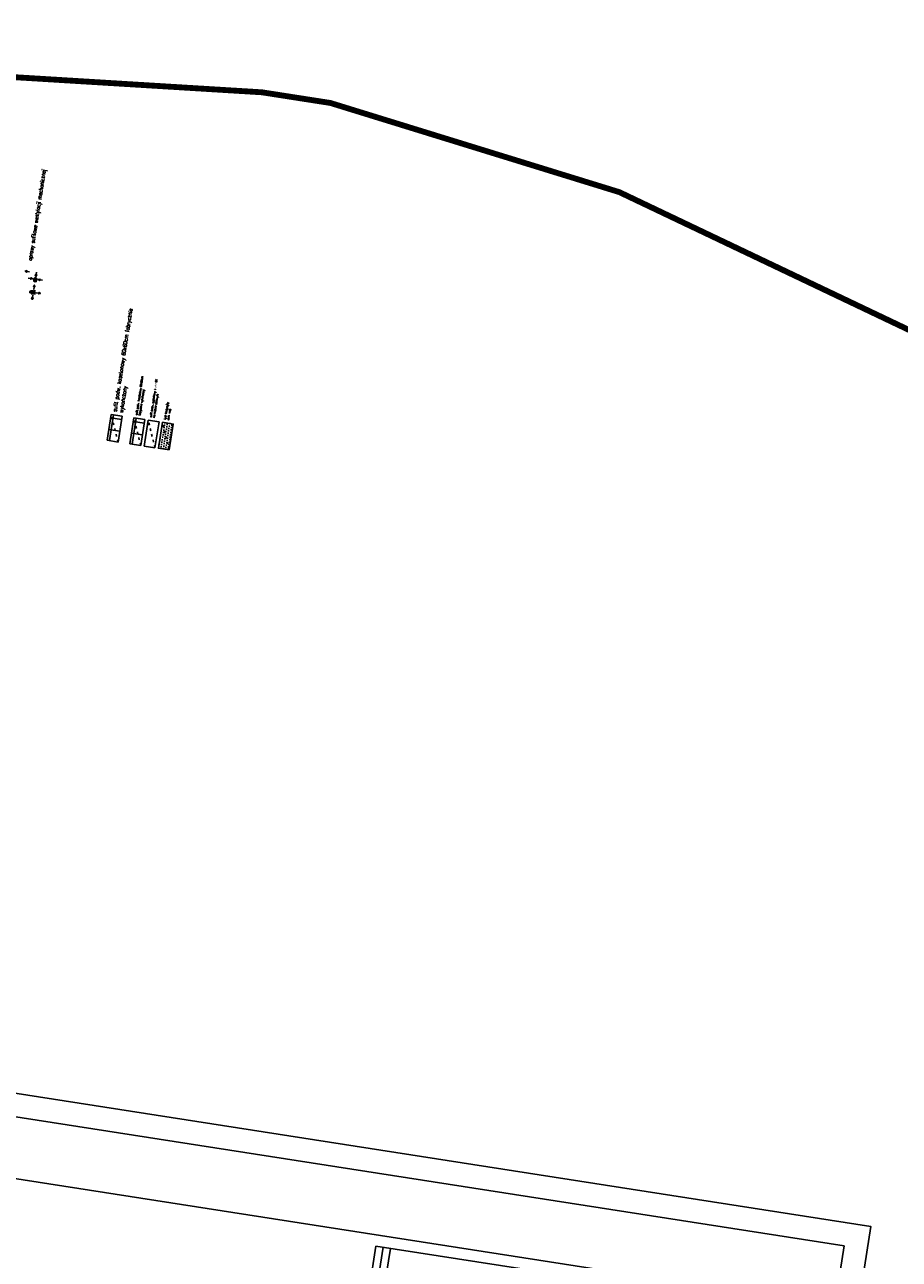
# Model space of a CAD drawing. Extents: x -38969 to 27108, y -24488 to 212598.
# Tile 157 of 256: x -5890 to -1397, y 31526 to 37870. Entities that reach past the tile are written whole.
import ezdxf
from ezdxf import colors
from ezdxf.entities.mleader import LeaderData, LeaderLine
from ezdxf.math import Vec2, Vec3

# ---------------------------------------------------------------- set-up
doc = ezdxf.new("R2010")
doc.units = 0
doc.header["$LTSCALE"] = 100
doc.header["$MEASUREMENT"] = 0
for name, pattern in [('0.5_0.5', [1, 0.5, -0.5]), ('ACAD_ISO03W100', [30, 12, -18]), ('CENTER', [0.55, 0.37, -0.06, 0.06, -0.06])]:
    doc.linetypes.add(name, pattern=pattern)
for name, color, linetype in [('-P', 2, 'CONTINUOUS'), ('F_0-sufit podw', 252, 'CONTINUOUS'), ('F_0-sufity TXT', 123, 'CONTINUOUS'), ('F_1-sufit podw', 252, 'CONTINUOUS'), ('F_1-TXT', 123, 'CONTINUOUS'), ('F_1-WEN_WYC1-_OSIE', 2, 'CENTER'), ('F_1-WEN_WYC1-_ZLICZAC', 6, 'CONTINUOUS'), ('F_1-WENTYLACJA', 2, 'CONTINUOUS'), ('p_1-MUW', 1, 'CONTINUOUS'), ('T_1-MIEJSCOWY PLAN LINIE', 253, 'CONTINUOUS'), ('t_1-TXT', 123, 'CONTINUOUS')]:
    doc.layers.add(name, color=color, linetype=linetype)
doc.styles.add('Arial', font='arial.ttf')
doc.styles.add('ROMANS', font='ROMANS.shx', dxfattribs={"width": 0.8})
doc.styles.get("Standard").update_dxf_attribs({"font": 'romans.shx', "width": 0.7})

msp = doc.modelspace()

# ---------------------------------------------------------------- hatches: boundary and pattern name
at = {"layer": 'F_0-sufit podw', "linetype": 'ACAD_ISO03W100', "ltscale": 0.01}
h = msp.add_hatch(dxfattribs=at)
h.set_pattern_fill('ANSI37', color=256, scale=480, angle=126.144708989)
h.set_pattern_definition([(171.145, (-4904.18, 36553.78), (-9.2364, -59.285), []), (261.145, (-4904.18, 36553.78), (59.285, -9.2364), [])])
h.paths.add_polyline_path([(-5328.79624, 35849.57134), (-5349.59706, 35716.05855), (-5294.00948, 35707.39821), (-5273.20866, 35840.91099)])
at = {"layer": 'F_0-sufit podw', "ltscale": 0.6}
h = msp.add_hatch(dxfattribs=at)
h.set_pattern_fill('DOTS', color=1, scale=200, angle=81.144708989, style=0)
h.set_pattern_definition([(81.144709, (-110641.8, 17213.452), (-11.3888823, 8.0997445), [0, -12.5])])
h.paths.add_polyline_path([(-5182.03564, 35826.70655), (-5202.83646, 35693.19377), (-5147.24887, 35684.53342), (-5126.44805, 35818.0462)])
at = {"layer": 'F_1-sufit podw', "linetype": 'ACAD_ISO03W100', "ltscale": 0.01}
h = msp.add_hatch(dxfattribs=at)
h.set_pattern_fill('ANSI37', color=256, scale=480, angle=126.144708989)
h.set_pattern_definition([(171.145, (-5020.79, 36571.95), (-9.2364, -59.285), []), (261.145, (-5020.79, 36571.95), (59.285, -9.2364), [])])
h.paths.add_polyline_path([(-5445.40683, 35867.73885), (-5466.20765, 35734.22607), (-5410.62007, 35725.56572), (-5389.81925, 35859.07851)])

# ---------------------------------------------------------------- linework, layer by layer
at = {"layer": '-P'}
for points in [[(-17086.79069, 18874.79454), (-14768.46309, 33755.28369), (-1543.99651, 31694.95855), (-3862.32411, 16814.46941)], [(-16949.74833, 18974.89145), (-14668.36619, 33618.24132), (-1681.03888, 31594.86165), (-3962.42101, 16951.51177)], [(-16591.84848, 19236.30453), (-14406.95311, 33260.34148), (-2038.93872, 31333.44857), (-4223.8341, 17309.41162)]]:
    msp.add_lwpolyline(points, close=True, dxfattribs=at)
at = {"layer": 'F_0-sufit podw', "linetype": 'ACAD_ISO03W100', "ltscale": 0.01}
msp.add_line((-5294.00948, 35707.39821), (-5328.79624, 35849.57134), dxfattribs=at)
at = {"layer": 'F_0-sufit podw', "color": 3, "linetype": 'ACAD_ISO03W100', "ltscale": 0.01}
msp.add_line((-5220.62918, 35695.96581), (-5255.41594, 35838.13895), dxfattribs=at)
at = {"layer": 'F_0-sufit podw', "color": 1, "linetype": 'ACAD_ISO03W100', "ltscale": 0.01}
msp.add_line((-5147.24887, 35684.53342), (-5182.03564, 35826.70655), dxfattribs=at)
at = {"layer": 'F_0-sufit podw', "linetype": 'ACAD_ISO03W100'}
msp.add_lwpolyline([(-5294.00948, 35707.39821), (-5273.20866, 35840.91099), (-5328.79624, 35849.57134), (-5349.59706, 35716.05855)], close=True, dxfattribs=at)
at = {"layer": 'F_0-sufit podw', "color": 3, "linetype": 'ACAD_ISO03W100'}
msp.add_lwpolyline([(-5220.62918, 35695.96581), (-5199.82836, 35829.4786), (-5255.41594, 35838.13895), (-5276.21676, 35704.62616)], close=True, dxfattribs=at)
at = {"layer": 'F_0-sufit podw', "color": 1, "ltscale": 0.6}
msp.add_lwpolyline([(-5147.24887, 35684.53342), (-5126.44805, 35818.0462), (-5182.03564, 35826.70655), (-5202.83646, 35693.19377)], close=True, dxfattribs=at)
at = {"layer": 'F_1-sufit podw', "linetype": 'ACAD_ISO03W100', "ltscale": 0.01}
msp.add_line((-5410.62007, 35725.56572), (-5445.40683, 35867.73885), dxfattribs=at)
at = {"layer": 'F_1-sufit podw', "linetype": 'ACAD_ISO03W100'}
msp.add_lwpolyline([(-5410.62007, 35725.56572), (-5389.81925, 35859.07851), (-5445.40683, 35867.73885), (-5466.20765, 35734.22607)], close=True, dxfattribs=at)
at = {"layer": 'F_1-WEN_WYC1-_OSIE'}
for p, q in [((-5826.43263, 36560.48626), (-5844.2576, 36563.26333)), ((-5842.01465, 36562.91388), (-5828.67557, 36560.8357)), ((-5835.34511, 36561.87479), (-5838.91392, 36559.2681)), ((-5837.26936, 36549.52379), (-5834.30602, 36568.54433)), ((-5836.73365, 36552.96231), (-5833.95658, 36570.78728))]:
    msp.add_line(p, q, dxfattribs=at)
at = {"layer": 'F_1-WEN_WYC1-_ZLICZAC', "linetype": '0.5_0.5', "ltscale": 0.2}
for p, q in [((-5843.31016, 36551.35048), (-5841.52061, 36562.83691)), ((-5830.95916, 36549.42624), (-5829.16961, 36560.91267))]:
    msp.add_line(p, q, dxfattribs=at)
msp.add_lwpolyline([(-5831.09385, 36548.56167), (-5843.44486, 36550.48591, -1), (-5843.31016, 36551.35048), (-5830.95916, 36549.42624, -1)], format="xyb", close=True, dxfattribs=at)
msp.add_lwpolyline([(-5854.25779, 36491.28801), (-5864.1386, 36492.82741), (-5862.5992, 36502.70821), (-5852.7184, 36501.16881)], dxfattribs=at)
for points in [[(-5835.22831, 36502.99821), (-5854.00183, 36505.92305), (-5856.92668, 36487.14953), (-5838.15316, 36484.22468)], [(-5837.51235, 36501.32992), (-5852.33355, 36503.63901), (-5854.64264, 36488.81781), (-5839.82144, 36486.50872)], [(-5838.48306, 36500.6209), (-5851.62453, 36502.6683), (-5853.67192, 36489.52683), (-5840.53046, 36487.47944)], [(-5840.6529, 36499.03604), (-5850.03966, 36500.49846), (-5851.50209, 36491.1117), (-5842.11532, 36489.64927)], [(-5842.82274, 36497.45117), (-5848.4548, 36498.32862), (-5849.33225, 36492.69657), (-5843.70019, 36491.81911)]]:
    msp.add_lwpolyline(points, close=True, dxfattribs=at)
for radius in [8.2, 6.25, 6.25, 5.74, 5.5]:
    msp.add_circle((-5835.34511, 36561.87479), radius, dxfattribs=at)
for p in [(-5844.2576, 36563.26333), (-5838.91392, 36559.2681), (-5837.26936, 36549.52379), (-5837.26936, 36549.52379), (-5835.34511, 36561.87479), (-5835.34511, 36561.87479), (-5863.3689, 36497.76781), (-5863.3689, 36497.76781), (-5846.07749, 36495.07387)]:
    msp.add_point(p, dxfattribs=at)
at = {"layer": 'F_1-WENTYLACJA', "linetype": '0.5_0.5', "ltscale": 0.15}
msp.add_line((-5830.92141, 36555.81832), (-5839.76881, 36567.93127), dxfattribs=at)
at = {"layer": 'F_1-WENTYLACJA', "ltscale": 0.15}
for points in [[(-5864.66659, 36600.00721), (-5886.85021, 36603.46334), (-5879.56133, 36598.27951), (-5878.32981, 36606.18415), (-5886.85021, 36603.46334)], [(-5872.43542, 36567.97836), (-5850.2518, 36564.52223), (-5857.54068, 36569.70607), (-5858.7722, 36561.80143), (-5850.2518, 36564.52223)], [(-5829.24154, 36598.9651), (-5832.69767, 36576.78148), (-5827.51383, 36584.07036), (-5835.41848, 36585.30188), (-5832.69767, 36576.78148)], [(-5798.15593, 36556.40588), (-5820.33955, 36559.86201), (-5811.81915, 36562.58282), (-5813.05067, 36554.67818), (-5820.33955, 36559.86201)], [(-5848.09027, 36480.0683), (-5851.5464, 36457.88468), (-5854.26721, 36466.40508), (-5846.36257, 36465.17357), (-5851.5464, 36457.88468)], [(-5843.43005, 36509.98055), (-5839.97392, 36532.16417), (-5845.15776, 36524.87529), (-5837.25312, 36523.64377), (-5839.97392, 36532.16417)], [(-5831.17081, 36492.42643), (-5808.98719, 36488.9703), (-5816.27607, 36494.15413), (-5817.50759, 36486.24949), (-5808.98719, 36488.9703)]]:
    msp.add_lwpolyline(points, dxfattribs=at)
at = {"layer": 'F_1-WENTYLACJA', "linetype": '0.5_0.5', "ltscale": 0.15}
msp.add_circle((-5835.34511, 36561.87479), 7.5, dxfattribs=at)
at = {"layer": 'p_1-MUW', "ltscale": 0.6}
for p, q in [((-4085.6536, 31593.51914), (-4157.60897, 31131.66415)), ((-4085.6536, 31593.51914), (-2926.97894, 31413.00172)), ((-4120.55596, 31125.89142), (-4048.60059, 31587.74641)), ((-4083.50295, 31120.11869), (-4011.54758, 31581.97368))]:
    msp.add_line(p, q, dxfattribs=at)
at = {"layer": 'T_1-MIEJSCOWY PLAN LINIE', "color": 251, "ltscale": 4, "true_color": 0x525252, "const_width": 30}
msp.add_lwpolyline([(-12973.33075, 21105.35589), (-16452.52825, 21828.75363), (-16634.91089, 22239.58447), (-15394.59554, 23662.45758), (-14165.30589, 25484.9322), (-13295.28578, 27319.7396), (-13182.65149, 28701.46565), (-14553.73696, 30897.57443), (-16494.55953, 33772.03594), (-18248.57749, 35852.12814), (-18097.60279, 36389.20545), (-16186.27479, 37124.99611), (-12952.41657, 37693.83188), (-11749.90827, 37785.24612), (-7490.79159, 37694.80045), (-4671.43399, 37522.51156), (-4319.37636, 37467.66222), (-2835.33128, 37009.61468), (2178.25305, 34623.1487), (1495.07615, 31389.84378), (1056.67825, 19262.42304), (-2359.65605, 19448.81005)], dxfattribs=at)

# ---------------------------------------------------------------- texts
at = {"layer": 'F_0-sufity TXT', "color": 4, "char_height": 10, "attachment_point": 1, "rotation": 81.144708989, "style": 'ROMANS'}
for s, insert, width in [('{\\C256;sufit podw. kasetonowy 60x60cm fabrycznie wykończony }', (-5321.47833, 35865.38882), 254.9914661), ('{\\C256;sufit podw. systemowy z płyt GK\\Pna ruszcie stalowym}', (-5248.09803, 35853.95643), 212.847269), ('{\\C256;tynk tradycyjny \\Pcem. wap.}', (-5174.71773, 35842.52404), 165.1011053)]:
    msp.add_mtext(s, dxfattribs=dict(at, insert=insert, width=width))
at = {"layer": 'F_1-TXT', "char_height": 20, "attachment_point": 1, "rotation": 81.144708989, "style": 'ROMANS'}
for s, insert, width in [('{\\W0.7;oprawy sufitowe wentylacji mechanicznej}', (-5873.60113, 36659.74818), 523.0189025), ('sufit podw. kasetonowy 60x60cm fabrycznie wykończony ', (-5438.08892, 35883.55634), 565.8105377)]:
    msp.add_mtext(s, dxfattribs=dict(at, insert=insert, width=width))

# ---------------------------------------------------------------- leaders
at = {"layer": 'F_1-TXT'}
ml = msp.add_multileader_mtext('Standard', dxfattribs=at)
ml.set_content('leżaki', color=256, style='ROMANS')
ml.set_leader_properties()
ml.build(insert=Vec2(0, 0))
ml.multileader.update_dxf_attribs({"arrow_head_size": 6})
ctx = ml.context
ctx.base_point, ctx.char_height, ctx.arrow_head_size, ctx.landing_gap_size, ctx.plane_origin, ctx.plane_x_axis, ctx.plane_y_axis = Vec3(-6552.46478, 40900.4757), 20, 6, 3, Vec3(-6405.66458, 41058.91488), Vec3(0.1539394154, 0.9880802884), Vec3(-0.9880802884, 0.1539394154)
ctx.text_align_type = 2
notes = []
notes.append((ctx, [(0, (0, 0, 0), (0, 0), (1, 0), 1, [])]))
ctx.mtext.insert, ctx.mtext.text_direction, ctx.mtext.rotation, ctx.mtext.alignment, ctx.mtext.flow_direction = Vec3(-6552.30166, 40940.49908), Vec3(0.1539394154, 0.9880802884), 1.4162423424, 3, 5
ml = msp.add_multileader_mtext('Standard', dxfattribs=at)
ml.set_content('pościel', color=256, style='ROMANS')
ml.set_leader_properties()
ml.build(insert=Vec2(0, 0))
ml.multileader.update_dxf_attribs({"arrow_head_size": 6})
ctx = ml.context
ctx.base_point, ctx.char_height, ctx.arrow_head_size, ctx.landing_gap_size, ctx.plane_origin, ctx.plane_x_axis, ctx.plane_y_axis = Vec3(-6447.06061, 40837.73013), 20, 6, 3, Vec3(-6358.92274, 41041.19727), Vec3(0.1539394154, 0.9880802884), Vec3(-0.9880802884, 0.1539394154)
ctx.text_align_type = 2
notes.append((ctx, [(0, (0, 0, 0), (0, 0), (1, 0), 1, [])]))
ctx.mtext.insert, ctx.mtext.text_direction, ctx.mtext.rotation, ctx.mtext.alignment, ctx.mtext.flow_direction = Vec3(-6448.16176, 40917.27638), Vec3(0.1539394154, 0.9880802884), 1.4162423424, 3, 5
ml = msp.add_multileader_mtext('Standard', dxfattribs=at)
ml.set_content('stanowisko \\Pdo przewijania', color=256, style='ROMANS')
ml.set_leader_properties()
ml.build(insert=Vec2(0, 0))
ml.multileader.update_dxf_attribs({"arrow_head_size": 6})
ctx = ml.context
ctx.base_point, ctx.char_height, ctx.arrow_head_size, ctx.landing_gap_size, ctx.plane_origin, ctx.plane_x_axis, ctx.plane_y_axis = Vec3(-6655.57592, 40214.04932), 20, 6, 3, Vec3(-6650.86512, 40107.14287), Vec3(0.1539394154, 0.9880802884), Vec3(-0.9880802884, 0.1539394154)
notes.append((ctx, [(0, (0, 0, 0), (0, 0), (1, 0), 1, [])]))
ctx.mtext.insert, ctx.mtext.text_direction, ctx.mtext.rotation, ctx.mtext.flow_direction = Vec3(-6663.01875, 40218.24508), Vec3(0.1539394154, 0.9880802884), 1.4162423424, 5
ml = msp.add_multileader_mtext('Standard', dxfattribs=at)
ml.set_content('osłona grzejnika', color=256, style='ROMANS')
ml.set_leader_properties()
ml.build(insert=Vec2(0, 0))
ml.multileader.update_dxf_attribs({"arrow_head_size": 6})
ctx = ml.context
ctx.base_point, ctx.char_height, ctx.arrow_head_size, ctx.landing_gap_size, ctx.plane_origin, ctx.plane_x_axis, ctx.plane_y_axis = Vec3(-7079.71774, 39611.92072), 20, 6, 3, Vec3(-7096.3814, 39742.18144), Vec3(0.1539394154, 0.9880802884), Vec3(-0.9880802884, 0.1539394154)
ctx.text_align_type = 2
notes.append((ctx, [(0, (0, 0, 0), (0, 0), (1, 0), 1, [])]))
ctx.mtext.insert, ctx.mtext.text_direction, ctx.mtext.rotation, ctx.mtext.alignment, ctx.mtext.flow_direction = Vec3(-7062.17024, 39811.16584), Vec3(0.1539394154, 0.9880802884), 1.4162423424, 3, 5
ml = msp.add_multileader_mtext('Standard', dxfattribs=at)
ml.set_content('skł. porządkowy', color=256, style='ROMANS')
ml.set_leader_properties()
ml.build(insert=Vec2(0, 0))
ml.multileader.update_dxf_attribs({"arrow_head_size": 6})
ctx = ml.context
ctx.base_point, ctx.char_height, ctx.arrow_head_size, ctx.landing_gap_size, ctx.plane_origin, ctx.plane_x_axis, ctx.plane_y_axis = Vec3(-8102.11473, 39084.89628), 20, 6, 3, Vec3(-7776.5826, 39225.78801), Vec3(0.1539394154, 0.9880802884), Vec3(-0.9880802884, 0.1539394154)
notes.append((ctx, [(0, (0, 0, 0), (0, 0), (1, 0), 1, [])]))
ctx.mtext.insert, ctx.mtext.text_direction, ctx.mtext.rotation, ctx.mtext.flow_direction = Vec3(-8114.82732, 39089.91305), Vec3(0.1539394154, 0.9880802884), 1.4162423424, 5
ml = msp.add_multileader_mtext('Standard', dxfattribs=at)
ml.set_content('stanowisko \\Pdo przewijania', color=256, style='ROMANS')
ml.set_leader_properties()
ml.build(insert=Vec2(0, 0))
ml.multileader.update_dxf_attribs({"arrow_head_size": 6})
ctx = ml.context
ctx.base_point, ctx.char_height, ctx.arrow_head_size, ctx.landing_gap_size, ctx.plane_origin, ctx.plane_x_axis, ctx.plane_y_axis = Vec3(-6830.64588, 39087.03105), 20, 6, 3, Vec3(-6807.60038, 39099.94046), Vec3(0.1539394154, 0.9880802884), Vec3(-0.9880802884, 0.1539394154)
notes.append((ctx, [(0, (0, 0, 0), (0, 0), (1, 0), 1, [])]))
ctx.mtext.insert, ctx.mtext.text_direction, ctx.mtext.rotation, ctx.mtext.flow_direction = Vec3(-6843.35847, 39092.04782), Vec3(0.1539394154, 0.9880802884), 1.4162423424, 5
ml = msp.add_multileader_mtext('Standard', dxfattribs=at)
ml.set_content('leżaki', color=256, style='ROMANS')
ml.set_leader_properties()
ml.build(insert=Vec2(0, 0))
ml.multileader.update_dxf_attribs({"arrow_head_size": 6})
ctx = ml.context
ctx.base_point, ctx.char_height, ctx.arrow_head_size, ctx.landing_gap_size, ctx.plane_origin, ctx.plane_x_axis, ctx.plane_y_axis = Vec3(-6954.06834, 38327.09324), 20, 6, 3, Vec3(-6852.11771, 38197.65962), Vec3(0.1539394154, 0.9880802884), Vec3(-0.9880802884, 0.1539394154)
notes.append((ctx, [(0, (0, 0, 0), (0, 0), (1, 0), 1, [])]))
ctx.mtext.insert, ctx.mtext.text_direction, ctx.mtext.rotation, ctx.mtext.flow_direction = Vec3(-6963.48733, 38331.59688), Vec3(0.1539394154, 0.9880802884), 1.4162423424, 5
ml = msp.add_multileader_mtext('Standard', dxfattribs=at)
ml.set_content('pościel', color=256, style='ROMANS')
ml.set_leader_properties()
ml.build(insert=Vec2(0, 0))
ml.multileader.update_dxf_attribs({"arrow_head_size": 6})
ctx = ml.context
ctx.base_point, ctx.char_height, ctx.arrow_head_size, ctx.landing_gap_size, ctx.plane_origin, ctx.plane_x_axis, ctx.plane_y_axis = Vec3(-6844.31873, 38335.51468), 20, 6, 3, Vec3(-6803.51392, 38200.52271), Vec3(0.1539394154, 0.9880802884), Vec3(-0.9880802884, 0.1539394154)
notes.append((ctx, [(0, (0, 0, 0), (0, 0), (1, 0), 1, [])]))
ctx.mtext.insert, ctx.mtext.text_direction, ctx.mtext.rotation, ctx.mtext.flow_direction = Vec3(-6857.03131, 38340.53145), Vec3(0.1539394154, 0.9880802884), 1.4162423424, 5
at = {"layer": 't_1-TXT', "ltscale": 0.6}
ml = msp.add_multileader_mtext('Standard', dxfattribs=at)
ml.set_content('ppp=297,30', color=256)
ml.set_leader_properties()
ml.build(insert=Vec2(0, 0))
ml.multileader.update_dxf_attribs({"dogleg_length": 0.36, "arrow_head_size": 0.09})
ctx = ml.context
ctx.base_point, ctx.char_height, ctx.arrow_head_size, ctx.landing_gap_size, ctx.plane_origin, ctx.plane_x_axis, ctx.plane_y_axis = Vec3(-32072.77193, 59913.30266), 100, 0.09, 0.045, Vec3(-30900.37988, 64272.54371), Vec3(0.081927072, 0.996638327), Vec3(-0.996638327, 0.081927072)
notes.append((ctx, [(0, (0, 0, 0), (0, 0), (1, 0), 1, [])]))
ctx.mtext.insert, ctx.mtext.text_direction, ctx.mtext.rotation, ctx.mtext.flow_direction = Vec3(-32139.2108, 59918.80931), Vec3(0.081927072, 0.996638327), 1.4887773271, 5
ml = msp.add_multileader_mtext('Standard', dxfattribs=at)
ml.set_content('1kond.', color=256)
ml.set_leader_properties()
ml.build(insert=Vec2(0, 0))
ml.multileader.update_dxf_attribs({"dogleg_length": 0.36, "arrow_head_size": 0.09})
ctx = ml.context
ctx.base_point, ctx.char_height, ctx.arrow_head_size, ctx.landing_gap_size, ctx.plane_origin, ctx.plane_x_axis, ctx.plane_y_axis = Vec3(-32578.38797, 60152.18437), 100, 0.09, 0.045, Vec3(-31833.25262, 57759.6945), Vec3(0.0858985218, 0.9963038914), Vec3(-0.9963038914, 0.0858985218)
ctx.text_align_type = 2
notes.append((ctx, [(0, (0, 0, 0), (0, 0), (1, 0), 1, [])]))
ctx.mtext.insert, ctx.mtext.text_direction, ctx.mtext.rotation, ctx.mtext.alignment, ctx.mtext.flow_direction = Vec3(-32597.43945, 60513.29581), Vec3(0.0858985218, 0.9963038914), 1.4847918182, 3, 5
at = {"layer": 't_1-TXT'}
ml = msp.add_multileader_mtext('Standard', dxfattribs=at)
ml.set_content('{\\C10;H}', color=256, style='Arial')
ml.set_leader_properties(color=6)
ml.build(insert=Vec2(0, 0))
ml.multileader.update_dxf_attribs({"dogleg_length": 0.36, "arrow_head_size": 2.025})
ctx = ml.context
ctx.base_point, ctx.char_height, ctx.arrow_head_size, ctx.landing_gap_size, ctx.plane_origin, ctx.plane_x_axis, ctx.plane_y_axis = Vec3(-6300.33962, 41235.75579), 382.5, 2.025, 1.0125, Vec3(1647.39288, 17253.32025), Vec3(0.1539394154, 0.9880802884), Vec3(-0.9880802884, 0.1539394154)
notes.append((ctx, [(0, (0, 0, 0), (0, 0), (1, 0), 1, [])]))
ctx.mtext.insert, ctx.mtext.text_direction, ctx.mtext.rotation, ctx.mtext.flow_direction = Vec3(-6489.15411, 41266.19714), Vec3(0.1539394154, 0.9880802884), 1.4162423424, 5
ml = msp.add_multileader_mtext('Standard', dxfattribs=at)
ml.set_content('{\\C10;H}', color=256, style='Arial')
ml.set_leader_properties(color=6)
ml.build(insert=Vec2(0, 0))
ml.multileader.update_dxf_attribs({"dogleg_length": 0.36, "arrow_head_size": 2.025})
ctx = ml.context
ctx.base_point, ctx.char_height, ctx.arrow_head_size, ctx.landing_gap_size, ctx.plane_origin, ctx.plane_x_axis, ctx.plane_y_axis = Vec3(-14295.26698, 31948.97419), 382.5, 2.025, 1.0125, Vec3(-6347.53448, 7966.53864), Vec3(0.1539394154, 0.9880802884), Vec3(-0.9880802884, 0.1539394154)
notes.append((ctx, [(0, (0, 0, 0), (0, 0), (1, 0), 1, [])]))
ctx.mtext.insert, ctx.mtext.text_direction, ctx.mtext.rotation, ctx.mtext.flow_direction = Vec3(-14484.08147, 31979.41553), Vec3(0.1539394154, 0.9880802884), 1.4162423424, 5
for ctx, leaders in notes:
    for number, flags, end, landing, length, lines in leaders:
        leader = LeaderData()
        leader.index, (leader.has_last_leader_line, leader.has_dogleg_vector, leader.attachment_direction) = number, flags
        leader.last_leader_point, leader.dogleg_vector, leader.dogleg_length = Vec3(end), Vec3(landing), length
        for number, points, colour, breaks in lines:
            line = LeaderLine()
            line.index, line.vertices, line.color, line.breaks = number, Vec3.list(points), colors.encode_raw_color(colour), breaks
            leader.lines.append(line)
        ctx.leaders.append(leader)

doc.saveas('drawing.dxf')
